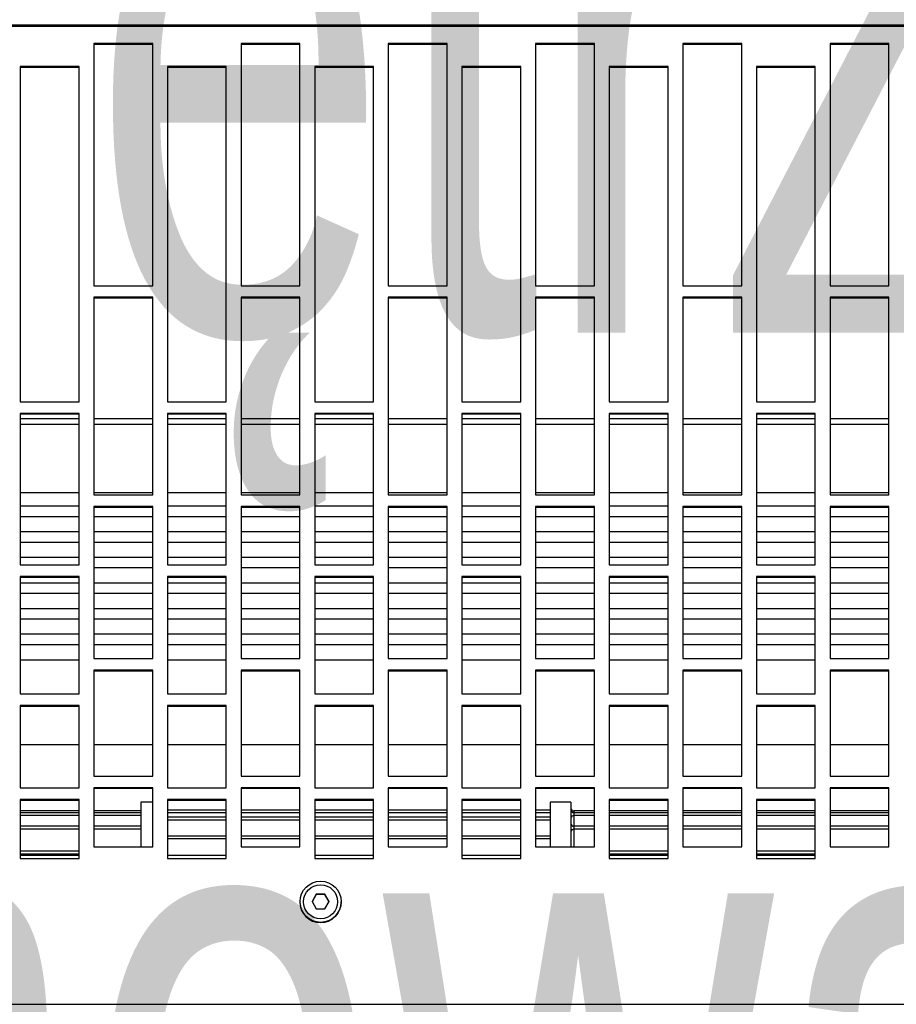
# Model space of a CAD drawing. Header units: millimetres. Extents: x -37728 to 44100, y 631619 to 691915.
# Tile 240 of 256: x 23424 to 23573, y 656957 to 657124. Entities that reach past the tile are written whole.
import ezdxf
from ezdxf import colors
from ezdxf.entities.mleader import LeaderData, LeaderLine
from ezdxf.math import Vec2, Vec3

# ---------------------------------------------------------------- set-up
doc = ezdxf.new("R2010")
doc.units = ezdxf.units.MM
for name, color, linetype in [('_XREF', 7, 'Continuous'), ('Sonniger opisy', 255, 'Continuous'), ('Średnice', 7, 'Continuous')]:
    doc.layers.add(name, color=color, linetype=linetype)
doc.layers.add('I-FURN-IDEN', color=252, linetype='Continuous', lineweight=5)
doc.styles.add('Arial Narrow_1', font='ARIALN.TTF', dxfattribs={"width": 0.8, "height": 10})
doc.styles.add('TABELKA', font='tahoma.ttf', dxfattribs={"width": 0.8})

# ---------------------------------------------------------------- blocks, each defined once
blk = doc.blocks.new('G200E poziom')
at = {"color": 7, "linetype": 'Continuous'}
for p, q in [((24033.737, 12703.151), (23833.537, 12703.151)), ((23906.965, 12701.533), (23906.892, 12701.408)), ((23907.181, 12701.408), (23907.109, 12701.533)), ((23906.687, 12701.415), (23906.687, 12701.411)), ((23906.892, 12701.412), (23906.965, 12701.287)), ((23906.892, 12701.408), (23906.965, 12701.283)), ((23907.109, 12701.287), (23907.181, 12701.412)), ((23907.109, 12701.283), (23907.181, 12701.408)), ((23907.387, 12701.411), (23907.387, 12701.415)), ((23906.965, 12701.283), (23906.965, 12701.287)), ((23906.965, 12701.287), (23907.109, 12701.287)), ((23907.109, 12701.283), (23907.109, 12701.287)), ((23899.637, 12700.676), (23898.637, 12700.676)), ((23898.637, 12700.676), (23898.637, 12699.676)), ((23899.637, 12700.621), (23898.637, 12700.621)), ((23898.637, 12700.553), (23899.637, 12700.553)), ((23899.637, 12699.676), (23899.637, 12700.676)), ((23902.137, 12700.676), (23901.137, 12700.676)), ((23901.137, 12700.676), (23901.137, 12699.676)), ((23902.137, 12700.621), (23901.137, 12700.621)), ((23901.137, 12700.553), (23902.137, 12700.553)), ((23902.137, 12699.676), (23902.137, 12700.676)), ((23904.637, 12700.676), (23903.637, 12700.676)), ((23903.637, 12700.676), (23903.637, 12699.676)), ((23904.637, 12700.621), (23903.637, 12700.621)), ((23904.637, 12699.676), (23904.637, 12700.676)), ((23907.137, 12700.676), (23906.137, 12700.676)), ((23906.137, 12700.676), (23906.137, 12699.676)), ((23907.137, 12700.621), (23906.137, 12700.621)), ((23907.137, 12699.676), (23907.137, 12700.676)), ((23909.637, 12700.676), (23908.637, 12700.676)), ((23908.637, 12700.676), (23908.637, 12699.676)), ((23909.637, 12700.621), (23908.637, 12700.621)), ((23909.637, 12699.676), (23909.637, 12700.676)), ((23912.137, 12700.676), (23911.137, 12700.676)), ((23911.137, 12700.676), (23911.137, 12699.676)), ((23912.137, 12700.621), (23911.137, 12700.621)), ((23911.137, 12700.553), (23912.137, 12700.553)), ((23912.137, 12699.676), (23912.137, 12700.676)), ((23897.387, 12700.476), (23897.387, 12699.476)), ((23898.387, 12700.476), (23897.387, 12700.476)), ((23898.387, 12699.476), (23898.387, 12700.476)), ((23899.887, 12700.476), (23899.887, 12699.476)), ((23900.887, 12700.476), (23899.887, 12700.476)), ((23900.887, 12699.476), (23900.887, 12700.476)), ((23902.387, 12700.476), (23902.387, 12699.476)), ((23903.387, 12700.476), (23902.387, 12700.476)), ((23902.787, 12699.721), (23902.787, 12700.472)), ((23903.137, 12699.721), (23903.137, 12700.476)), ((23903.387, 12699.476), (23903.387, 12700.476)), ((23904.887, 12700.476), (23904.887, 12699.476)), ((23905.887, 12700.476), (23904.887, 12700.476)), ((23905.887, 12699.476), (23905.887, 12700.476)), ((23907.387, 12700.476), (23907.387, 12699.476)), ((23908.387, 12700.476), (23907.387, 12700.476)), ((23908.387, 12699.476), (23908.387, 12700.476)), ((23909.887, 12700.476), (23909.887, 12699.476)), ((23910.887, 12700.476), (23909.887, 12700.476)), ((23910.087, 12699.721), (23910.087, 12700.476)), ((23910.887, 12699.476), (23910.887, 12700.476)), ((23903.137, 12700.295), (23903.387, 12700.295)), ((23903.637, 12700.295), (23904.637, 12700.295)), ((23904.887, 12700.295), (23905.887, 12700.295)), ((23906.137, 12700.295), (23907.137, 12700.295)), ((23907.387, 12700.295), (23908.387, 12700.295)), ((23908.637, 12700.295), (23909.637, 12700.295)), ((23897.387, 12700.129), (23898.387, 12700.129)), ((23898.637, 12700.129), (23899.637, 12700.129)), ((23899.887, 12700.129), (23900.887, 12700.129)), ((23901.137, 12700.129), (23902.137, 12700.129)), ((23902.387, 12700.129), (23902.737, 12700.129)), ((23910.087, 12700.129), (23910.887, 12700.129)), ((23911.137, 12700.129), (23912.137, 12700.129)), ((23897.387, 12699.899), (23898.387, 12699.899)), ((23897.387, 12699.868), (23898.387, 12699.868)), ((23898.637, 12699.899), (23899.637, 12699.899)), ((23898.637, 12699.868), (23899.637, 12699.868)), ((23899.887, 12699.899), (23900.887, 12699.899)), ((23899.887, 12699.868), (23900.887, 12699.868)), ((23901.137, 12699.899), (23902.137, 12699.899)), ((23901.137, 12699.868), (23902.137, 12699.868)), ((23902.387, 12699.899), (23902.737, 12699.899)), ((23902.387, 12699.868), (23902.737, 12699.868)), ((23903.137, 12699.977), (23903.387, 12699.977)), ((23903.137, 12699.857), (23903.387, 12699.857)), ((23903.637, 12699.977), (23904.637, 12699.977)), ((23903.637, 12699.857), (23904.637, 12699.857)), ((23904.887, 12699.977), (23905.887, 12699.977)), ((23904.887, 12699.857), (23905.887, 12699.857)), ((23906.137, 12699.977), (23907.137, 12699.977)), ((23906.137, 12699.857), (23907.137, 12699.857)), ((23907.387, 12699.977), (23908.387, 12699.977)), ((23907.387, 12699.857), (23908.387, 12699.857)), ((23908.637, 12699.977), (23909.637, 12699.977)), ((23908.637, 12699.857), (23909.637, 12699.857)), ((23910.087, 12699.899), (23910.887, 12699.899)), ((23910.087, 12699.868), (23910.887, 12699.868)), ((23911.137, 12699.899), (23912.137, 12699.899)), ((23911.137, 12699.868), (23912.137, 12699.868)), ((23898.637, 12699.69), (23899.637, 12699.69)), ((23901.137, 12699.69), (23902.137, 12699.69)), ((23902.787, 12699.721), (23903.137, 12699.721)), ((23903.637, 12699.69), (23904.637, 12699.69)), ((23906.137, 12699.69), (23907.137, 12699.69)), ((23908.637, 12699.69), (23909.637, 12699.69)), ((23909.887, 12699.721), (23910.087, 12699.721)), ((23911.137, 12699.69), (23912.137, 12699.69)), ((23898.637, 12699.676), (23899.637, 12699.676)), ((23901.137, 12699.676), (23902.137, 12699.676)), ((23903.637, 12699.676), (23904.637, 12699.676)), ((23906.137, 12699.676), (23907.137, 12699.676)), ((23908.637, 12699.676), (23909.637, 12699.676)), ((23911.137, 12699.676), (23912.137, 12699.676)), ((23897.387, 12699.49), (23898.387, 12699.49)), ((23897.387, 12699.476), (23898.387, 12699.476)), ((23899.637, 12699.476), (23898.637, 12699.476)), ((23898.637, 12699.476), (23898.637, 12698.078)), ((23899.637, 12698.078), (23899.637, 12699.476)), ((23899.887, 12699.49), (23900.887, 12699.49)), ((23899.887, 12699.476), (23900.887, 12699.476)), ((23902.137, 12699.476), (23901.137, 12699.476)), ((23901.137, 12699.476), (23901.137, 12698.078)), ((23902.137, 12698.078), (23902.137, 12699.476)), ((23902.387, 12699.49), (23903.387, 12699.49)), ((23902.387, 12699.476), (23903.387, 12699.476)), ((23904.637, 12699.476), (23903.637, 12699.476)), ((23903.637, 12699.476), (23903.637, 12698.078)), ((23904.637, 12698.078), (23904.637, 12699.476)), ((23904.887, 12699.49), (23905.887, 12699.49)), ((23904.887, 12699.476), (23905.887, 12699.476)), ((23907.137, 12699.476), (23906.137, 12699.476)), ((23906.137, 12699.476), (23906.137, 12698.078)), ((23907.137, 12698.078), (23907.137, 12699.476)), ((23907.387, 12699.49), (23908.387, 12699.49)), ((23907.387, 12699.476), (23908.387, 12699.476)), ((23909.637, 12699.476), (23908.637, 12699.476)), ((23908.637, 12699.476), (23908.637, 12698.078)), ((23909.637, 12698.078), (23909.637, 12699.476)), ((23909.887, 12699.49), (23910.887, 12699.49)), ((23909.887, 12699.476), (23910.887, 12699.476)), ((23912.137, 12699.476), (23911.137, 12699.476)), ((23911.137, 12699.476), (23911.137, 12698.078)), ((23912.137, 12698.078), (23912.137, 12699.476)), ((23897.387, 12699.276), (23897.387, 12697.481)), ((23898.387, 12699.276), (23897.387, 12699.276)), ((23898.387, 12697.481), (23898.387, 12699.276)), ((23899.887, 12699.276), (23899.887, 12697.481)), ((23900.887, 12699.276), (23899.887, 12699.276)), ((23900.887, 12697.481), (23900.887, 12699.276)), ((23902.387, 12699.276), (23902.387, 12697.481)), ((23903.387, 12699.276), (23902.387, 12699.276)), ((23903.387, 12697.481), (23903.387, 12699.276)), ((23904.887, 12699.276), (23904.887, 12697.481)), ((23905.887, 12699.276), (23904.887, 12699.276)), ((23905.887, 12697.481), (23905.887, 12699.276)), ((23907.387, 12699.276), (23907.387, 12697.481)), ((23908.387, 12699.276), (23907.387, 12699.276)), ((23908.387, 12697.481), (23908.387, 12699.276)), ((23909.887, 12699.276), (23909.887, 12697.481)), ((23910.887, 12699.276), (23909.887, 12699.276)), ((23910.887, 12697.481), (23910.887, 12699.276)), ((23898.387, 12698.74), (23897.387, 12698.74)), ((23899.637, 12698.74), (23898.637, 12698.74)), ((23900.887, 12698.74), (23899.887, 12698.74)), ((23902.137, 12698.74), (23901.137, 12698.74)), ((23903.387, 12698.74), (23902.387, 12698.74)), ((23904.637, 12698.74), (23903.637, 12698.74)), ((23905.887, 12698.74), (23904.887, 12698.74)), ((23907.137, 12698.74), (23906.137, 12698.74)), ((23908.387, 12698.74), (23907.387, 12698.74)), ((23909.637, 12698.74), (23908.637, 12698.74)), ((23910.887, 12698.74), (23909.887, 12698.74)), ((23912.137, 12698.74), (23911.137, 12698.74)), ((23898.637, 12698.093), (23899.637, 12698.093)), ((23898.637, 12698.078), (23899.637, 12698.078)), ((23901.137, 12698.093), (23902.137, 12698.093)), ((23901.137, 12698.078), (23902.137, 12698.078)), ((23903.637, 12698.093), (23904.637, 12698.093)), ((23903.637, 12698.078), (23904.637, 12698.078)), ((23906.137, 12698.093), (23907.137, 12698.093)), ((23906.137, 12698.078), (23907.137, 12698.078)), ((23908.637, 12698.093), (23909.637, 12698.093)), ((23908.637, 12698.078), (23909.637, 12698.078)), ((23911.137, 12698.093), (23912.137, 12698.093)), ((23911.137, 12698.078), (23912.137, 12698.078)), ((23899.637, 12697.879), (23898.637, 12697.879)), ((23898.637, 12697.879), (23898.637, 12695.89)), ((23899.637, 12695.89), (23899.637, 12697.879)), ((23902.137, 12697.879), (23901.137, 12697.879)), ((23901.137, 12697.879), (23901.137, 12695.89)), ((23902.137, 12695.89), (23902.137, 12697.879)), ((23904.637, 12697.879), (23903.637, 12697.879)), ((23903.637, 12697.879), (23903.637, 12695.89)), ((23904.637, 12695.89), (23904.637, 12697.879)), ((23907.137, 12697.879), (23906.137, 12697.879)), ((23906.137, 12697.879), (23906.137, 12695.89)), ((23907.137, 12695.89), (23907.137, 12697.879)), ((23909.637, 12697.879), (23908.637, 12697.879)), ((23908.637, 12697.879), (23908.637, 12695.89)), ((23909.637, 12695.89), (23909.637, 12697.879)), ((23912.137, 12697.879), (23911.137, 12697.879)), ((23911.137, 12697.879), (23911.137, 12695.89)), ((23912.137, 12695.89), (23912.137, 12697.879)), ((23897.387, 12697.495), (23898.387, 12697.495)), ((23897.387, 12697.481), (23898.387, 12697.481)), ((23899.887, 12697.495), (23900.887, 12697.495)), ((23899.887, 12697.481), (23900.887, 12697.481)), ((23902.387, 12697.495), (23903.387, 12697.495)), ((23902.387, 12697.481), (23903.387, 12697.481)), ((23904.887, 12697.495), (23905.887, 12697.495)), ((23904.887, 12697.481), (23905.887, 12697.481)), ((23907.387, 12697.495), (23908.387, 12697.495)), ((23907.387, 12697.481), (23908.387, 12697.481)), ((23909.887, 12697.495), (23910.887, 12697.495)), ((23909.887, 12697.481), (23910.887, 12697.481)), ((23897.387, 12697.282), (23897.387, 12694.7)), ((23898.387, 12697.282), (23897.387, 12697.282)), ((23898.387, 12694.7), (23898.387, 12697.282)), ((23899.637, 12697.304), (23898.637, 12697.304)), ((23899.887, 12697.282), (23899.887, 12694.7)), ((23900.887, 12697.282), (23899.887, 12697.282)), ((23900.887, 12694.7), (23900.887, 12697.282)), ((23902.137, 12697.304), (23901.137, 12697.304)), ((23902.387, 12697.282), (23902.387, 12694.7)), ((23903.387, 12697.282), (23902.387, 12697.282)), ((23903.387, 12694.7), (23903.387, 12697.282)), ((23904.637, 12697.304), (23903.637, 12697.304)), ((23904.887, 12697.282), (23904.887, 12694.7)), ((23905.887, 12697.282), (23904.887, 12697.282)), ((23905.887, 12694.7), (23905.887, 12697.282)), ((23907.137, 12697.304), (23906.137, 12697.304)), ((23907.387, 12697.282), (23907.387, 12694.7)), ((23908.387, 12697.282), (23907.387, 12697.282)), ((23908.387, 12694.7), (23908.387, 12697.282)), ((23909.637, 12697.304), (23908.637, 12697.304)), ((23909.887, 12697.282), (23909.887, 12694.7)), ((23910.887, 12697.282), (23909.887, 12697.282)), ((23910.887, 12694.7), (23910.887, 12697.282)), ((23912.137, 12697.304), (23911.137, 12697.304)), ((23898.387, 12697.043), (23897.387, 12697.043)), ((23899.637, 12697.043), (23898.637, 12697.043)), ((23900.887, 12697.043), (23899.887, 12697.043)), ((23902.137, 12697.043), (23901.137, 12697.043)), ((23903.387, 12697.043), (23902.387, 12697.043)), ((23904.637, 12697.043), (23903.637, 12697.043)), ((23905.887, 12697.043), (23904.887, 12697.043)), ((23907.137, 12697.043), (23906.137, 12697.043)), ((23908.387, 12697.043), (23907.387, 12697.043)), ((23909.637, 12697.043), (23908.637, 12697.043)), ((23910.887, 12697.043), (23909.887, 12697.043)), ((23912.137, 12697.043), (23911.137, 12697.043)), ((23897.387, 12696.869), (23898.387, 12696.869)), ((23898.637, 12696.869), (23899.637, 12696.869)), ((23899.887, 12696.869), (23900.887, 12696.869)), ((23901.137, 12696.869), (23902.137, 12696.869)), ((23902.387, 12696.869), (23903.387, 12696.869)), ((23903.637, 12696.869), (23904.637, 12696.869)), ((23904.887, 12696.869), (23905.887, 12696.869)), ((23906.137, 12696.869), (23907.137, 12696.869)), ((23907.387, 12696.869), (23908.387, 12696.869)), ((23908.637, 12696.869), (23909.637, 12696.869)), ((23909.887, 12696.869), (23910.887, 12696.869)), ((23911.137, 12696.869), (23912.137, 12696.869)), ((23898.387, 12696.608), (23897.387, 12696.608)), ((23899.637, 12696.608), (23898.637, 12696.608)), ((23900.887, 12696.608), (23899.887, 12696.608)), ((23902.137, 12696.608), (23901.137, 12696.608)), ((23903.387, 12696.608), (23902.387, 12696.608)), ((23904.637, 12696.608), (23903.637, 12696.608)), ((23905.887, 12696.608), (23904.887, 12696.608)), ((23907.137, 12696.608), (23906.137, 12696.608)), ((23908.387, 12696.608), (23907.387, 12696.608)), ((23909.637, 12696.608), (23908.637, 12696.608)), ((23910.887, 12696.608), (23909.887, 12696.608)), ((23912.137, 12696.608), (23911.137, 12696.608)), ((23897.387, 12696.434), (23898.387, 12696.434)), ((23898.637, 12696.434), (23899.637, 12696.434)), ((23899.887, 12696.434), (23900.887, 12696.434)), ((23901.137, 12696.434), (23902.137, 12696.434)), ((23902.387, 12696.434), (23903.387, 12696.434)), ((23903.637, 12696.434), (23904.637, 12696.434)), ((23904.887, 12696.434), (23905.887, 12696.434)), ((23906.137, 12696.434), (23907.137, 12696.434)), ((23907.387, 12696.434), (23908.387, 12696.434)), ((23908.637, 12696.434), (23909.637, 12696.434)), ((23909.887, 12696.434), (23910.887, 12696.434)), ((23911.137, 12696.434), (23912.137, 12696.434)), ((23898.387, 12696.173), (23897.387, 12696.173)), ((23899.637, 12696.173), (23898.637, 12696.173)), ((23900.887, 12696.173), (23899.887, 12696.173)), ((23902.137, 12696.173), (23901.137, 12696.173)), ((23903.387, 12696.173), (23902.387, 12696.173)), ((23904.637, 12696.173), (23903.637, 12696.173)), ((23905.887, 12696.173), (23904.887, 12696.173)), ((23907.137, 12696.173), (23906.137, 12696.173)), ((23908.387, 12696.173), (23907.387, 12696.173)), ((23909.637, 12696.173), (23908.637, 12696.173)), ((23910.887, 12696.173), (23909.887, 12696.173)), ((23912.137, 12696.173), (23911.137, 12696.173)), ((23897.387, 12695.999), (23898.387, 12695.999)), ((23898.637, 12695.999), (23899.637, 12695.999)), ((23898.637, 12695.905), (23899.637, 12695.905)), ((23898.637, 12695.89), (23899.637, 12695.89)), ((23899.887, 12695.999), (23900.887, 12695.999)), ((23901.137, 12695.999), (23902.137, 12695.999)), ((23901.137, 12695.905), (23902.137, 12695.905)), ((23901.137, 12695.89), (23902.137, 12695.89)), ((23902.387, 12695.999), (23903.387, 12695.999)), ((23903.637, 12695.999), (23904.637, 12695.999)), ((23903.637, 12695.905), (23904.637, 12695.905)), ((23903.637, 12695.89), (23904.637, 12695.89)), ((23904.887, 12695.999), (23905.887, 12695.999)), ((23906.137, 12695.999), (23907.137, 12695.999)), ((23906.137, 12695.905), (23907.137, 12695.905)), ((23906.137, 12695.89), (23907.137, 12695.89)), ((23907.387, 12695.999), (23908.387, 12695.999)), ((23908.637, 12695.999), (23909.637, 12695.999)), ((23908.637, 12695.905), (23909.637, 12695.905)), ((23908.637, 12695.89), (23909.637, 12695.89)), ((23909.887, 12695.999), (23910.887, 12695.999)), ((23911.137, 12695.999), (23912.137, 12695.999)), ((23911.137, 12695.905), (23912.137, 12695.905)), ((23911.137, 12695.89), (23912.137, 12695.89)), ((23898.387, 12695.737), (23897.387, 12695.737)), ((23899.637, 12695.692), (23898.637, 12695.692)), ((23898.637, 12695.692), (23898.637, 12693.118)), ((23899.637, 12693.118), (23899.637, 12695.692)), ((23900.887, 12695.737), (23899.887, 12695.737)), ((23902.137, 12695.692), (23901.137, 12695.692)), ((23901.137, 12695.692), (23901.137, 12693.118)), ((23902.137, 12693.118), (23902.137, 12695.692)), ((23903.387, 12695.737), (23902.387, 12695.737)), ((23904.637, 12695.692), (23903.637, 12695.692)), ((23903.637, 12695.692), (23903.637, 12693.118)), ((23904.637, 12693.118), (23904.637, 12695.692)), ((23905.887, 12695.737), (23904.887, 12695.737)), ((23907.137, 12695.692), (23906.137, 12695.692)), ((23906.137, 12695.692), (23906.137, 12693.118)), ((23907.137, 12693.118), (23907.137, 12695.692)), ((23908.387, 12695.737), (23907.387, 12695.737)), ((23909.637, 12695.692), (23908.637, 12695.692)), ((23908.637, 12695.692), (23908.637, 12693.118)), ((23909.637, 12693.118), (23909.637, 12695.692)), ((23910.887, 12695.737), (23909.887, 12695.737)), ((23912.137, 12695.692), (23911.137, 12695.692)), ((23911.137, 12695.692), (23911.137, 12693.118)), ((23912.137, 12693.118), (23912.137, 12695.692)), ((23897.387, 12695.563), (23898.387, 12695.563)), ((23898.637, 12695.563), (23899.637, 12695.563)), ((23899.887, 12695.563), (23900.887, 12695.563)), ((23901.137, 12695.563), (23902.137, 12695.563)), ((23902.387, 12695.563), (23903.387, 12695.563)), ((23903.637, 12695.563), (23904.637, 12695.563)), ((23904.887, 12695.563), (23905.887, 12695.563)), ((23906.137, 12695.563), (23907.137, 12695.563)), ((23907.387, 12695.563), (23908.387, 12695.563)), ((23908.637, 12695.563), (23909.637, 12695.563)), ((23909.887, 12695.563), (23910.887, 12695.563)), ((23911.137, 12695.563), (23912.137, 12695.563)), ((23898.387, 12695.302), (23897.387, 12695.302)), ((23899.637, 12695.302), (23898.637, 12695.302)), ((23900.887, 12695.302), (23899.887, 12695.302)), ((23902.137, 12695.302), (23901.137, 12695.302)), ((23903.387, 12695.302), (23902.387, 12695.302)), ((23904.637, 12695.302), (23903.637, 12695.302)), ((23905.887, 12695.302), (23904.887, 12695.302)), ((23907.137, 12695.302), (23906.137, 12695.302)), ((23908.387, 12695.302), (23907.387, 12695.302)), ((23909.637, 12695.302), (23908.637, 12695.302)), ((23910.887, 12695.302), (23909.887, 12695.302)), ((23912.137, 12695.302), (23911.137, 12695.302)), ((23897.387, 12695.128), (23898.387, 12695.128)), ((23898.637, 12695.128), (23899.637, 12695.128)), ((23899.887, 12695.128), (23900.887, 12695.128)), ((23901.137, 12695.128), (23902.137, 12695.128)), ((23902.387, 12695.128), (23903.387, 12695.128)), ((23903.637, 12695.128), (23904.637, 12695.128)), ((23904.887, 12695.128), (23905.887, 12695.128)), ((23906.137, 12695.128), (23907.137, 12695.128)), ((23907.387, 12695.128), (23908.387, 12695.128)), ((23908.637, 12695.128), (23909.637, 12695.128)), ((23909.887, 12695.128), (23910.887, 12695.128)), ((23911.137, 12695.128), (23912.137, 12695.128)), ((23898.387, 12694.867), (23897.387, 12694.867)), ((23899.637, 12694.867), (23898.637, 12694.867)), ((23900.887, 12694.867), (23899.887, 12694.867)), ((23902.137, 12694.867), (23901.137, 12694.867)), ((23903.387, 12694.867), (23902.387, 12694.867)), ((23904.637, 12694.867), (23903.637, 12694.867)), ((23905.887, 12694.867), (23904.887, 12694.867)), ((23907.137, 12694.867), (23906.137, 12694.867)), ((23908.387, 12694.867), (23907.387, 12694.867)), ((23909.637, 12694.867), (23908.637, 12694.867)), ((23910.887, 12694.867), (23909.887, 12694.867)), ((23912.137, 12694.867), (23911.137, 12694.867)), ((23897.387, 12694.715), (23898.387, 12694.715)), ((23897.387, 12694.7), (23898.387, 12694.7)), ((23898.637, 12694.693), (23899.637, 12694.693)), ((23899.887, 12694.715), (23900.887, 12694.715)), ((23899.887, 12694.7), (23900.887, 12694.7)), ((23901.137, 12694.693), (23902.137, 12694.693)), ((23902.387, 12694.715), (23903.387, 12694.715)), ((23902.387, 12694.7), (23903.387, 12694.7)), ((23903.637, 12694.693), (23904.637, 12694.693)), ((23904.887, 12694.715), (23905.887, 12694.715)), ((23904.887, 12694.7), (23905.887, 12694.7)), ((23906.137, 12694.693), (23907.137, 12694.693)), ((23907.387, 12694.715), (23908.387, 12694.715)), ((23907.387, 12694.7), (23908.387, 12694.7)), ((23908.637, 12694.693), (23909.637, 12694.693)), ((23909.887, 12694.715), (23910.887, 12694.715)), ((23909.887, 12694.7), (23910.887, 12694.7)), ((23911.137, 12694.693), (23912.137, 12694.693)), ((23897.387, 12694.502), (23897.387, 12691.147)), ((23898.387, 12694.502), (23897.387, 12694.502)), ((23898.387, 12694.461), (23897.387, 12694.461)), ((23898.387, 12691.147), (23898.387, 12694.502)), ((23899.637, 12694.461), (23898.637, 12694.461)), ((23899.887, 12694.502), (23899.887, 12691.147)), ((23900.887, 12694.502), (23899.887, 12694.502)), ((23900.887, 12694.461), (23899.887, 12694.461)), ((23900.887, 12691.147), (23900.887, 12694.502)), ((23902.137, 12694.461), (23901.137, 12694.461)), ((23902.387, 12694.502), (23902.387, 12691.147)), ((23903.387, 12694.502), (23902.387, 12694.502)), ((23903.387, 12694.461), (23902.387, 12694.461)), ((23903.387, 12691.147), (23903.387, 12694.502)), ((23904.637, 12694.461), (23903.637, 12694.461)), ((23904.887, 12694.502), (23904.887, 12691.147)), ((23905.887, 12694.502), (23904.887, 12694.502)), ((23905.887, 12694.461), (23904.887, 12694.461)), ((23905.887, 12691.147), (23905.887, 12694.502)), ((23907.137, 12694.461), (23906.137, 12694.461)), ((23907.387, 12694.502), (23907.387, 12691.147)), ((23908.387, 12694.502), (23907.387, 12694.502)), ((23908.387, 12694.461), (23907.387, 12694.461)), ((23908.387, 12691.147), (23908.387, 12694.502)), ((23909.637, 12694.461), (23908.637, 12694.461)), ((23909.887, 12694.502), (23909.887, 12691.147)), ((23910.887, 12694.502), (23909.887, 12694.502)), ((23910.887, 12694.461), (23909.887, 12694.461)), ((23910.887, 12691.147), (23910.887, 12694.502)), ((23912.137, 12694.461), (23911.137, 12694.461)), ((23898.637, 12693.132), (23899.637, 12693.132)), ((23898.637, 12693.118), (23899.637, 12693.118)), ((23901.137, 12693.132), (23902.137, 12693.132)), ((23901.137, 12693.118), (23902.137, 12693.118)), ((23903.637, 12693.132), (23904.637, 12693.132)), ((23903.637, 12693.118), (23904.637, 12693.118)), ((23906.137, 12693.132), (23907.137, 12693.132)), ((23906.137, 12693.118), (23907.137, 12693.118)), ((23908.637, 12693.132), (23909.637, 12693.132)), ((23908.637, 12693.118), (23909.637, 12693.118)), ((23911.137, 12693.132), (23912.137, 12693.132)), ((23911.137, 12693.118), (23912.137, 12693.118)), ((23898.637, 12692.921), (23898.637, 12687.228)), ((23899.637, 12692.921), (23898.637, 12692.921)), ((23899.637, 12687.228), (23899.637, 12692.921)), ((23901.137, 12692.921), (23901.137, 12687.228)), ((23902.137, 12692.921), (23901.137, 12692.921)), ((23902.137, 12687.228), (23902.137, 12692.921)), ((23903.637, 12692.921), (23903.637, 12687.228)), ((23904.637, 12692.921), (23903.637, 12692.921)), ((23904.637, 12687.228), (23904.637, 12692.921)), ((23906.137, 12692.921), (23906.137, 12687.228)), ((23907.137, 12692.921), (23906.137, 12692.921)), ((23907.137, 12687.228), (23907.137, 12692.921)), ((23908.637, 12692.921), (23908.637, 12687.228)), ((23909.637, 12692.921), (23908.637, 12692.921)), ((23909.637, 12687.228), (23909.637, 12692.921)), ((23911.137, 12692.921), (23911.137, 12687.228)), ((23912.137, 12692.921), (23911.137, 12692.921)), ((23912.137, 12687.228), (23912.137, 12692.921)), ((23897.387, 12691.161), (23898.387, 12691.161)), ((23897.387, 12691.147), (23898.387, 12691.147)), ((23899.887, 12691.161), (23900.887, 12691.161)), ((23899.887, 12691.147), (23900.887, 12691.147)), ((23902.387, 12691.161), (23903.387, 12691.161)), ((23902.387, 12691.147), (23903.387, 12691.147)), ((23904.887, 12691.161), (23905.887, 12691.161)), ((23904.887, 12691.147), (23905.887, 12691.147)), ((23907.387, 12691.161), (23908.387, 12691.161)), ((23907.387, 12691.147), (23908.387, 12691.147)), ((23909.887, 12691.161), (23910.887, 12691.161)), ((23909.887, 12691.147), (23910.887, 12691.147)), ((23897.387, 12690.95), (23897.387, 12686.837)), ((23898.387, 12690.95), (23897.387, 12690.95)), ((23898.387, 12686.837), (23898.387, 12690.95)), ((23899.887, 12690.95), (23899.887, 12686.837)), ((23900.887, 12690.95), (23899.887, 12690.95)), ((23900.887, 12686.837), (23900.887, 12690.95)), ((23902.387, 12690.95), (23902.387, 12686.837)), ((23903.387, 12690.95), (23902.387, 12690.95)), ((23903.387, 12686.837), (23903.387, 12690.95)), ((23904.887, 12690.95), (23904.887, 12686.837)), ((23905.887, 12690.95), (23904.887, 12690.95)), ((23905.887, 12686.837), (23905.887, 12690.95)), ((23907.387, 12690.95), (23907.387, 12686.837)), ((23908.387, 12690.95), (23907.387, 12690.95)), ((23908.387, 12686.837), (23908.387, 12690.95)), ((23909.887, 12690.95), (23909.887, 12686.837)), ((23910.887, 12690.95), (23909.887, 12690.95)), ((23910.887, 12686.837), (23910.887, 12690.95)), ((23898.637, 12687.242), (23899.637, 12687.242)), ((23898.637, 12687.228), (23899.637, 12687.228)), ((23901.137, 12687.242), (23902.137, 12687.242)), ((23901.137, 12687.228), (23902.137, 12687.228)), ((23903.637, 12687.242), (23904.637, 12687.242)), ((23903.637, 12687.228), (23904.637, 12687.228)), ((23906.137, 12687.242), (23907.137, 12687.242)), ((23906.137, 12687.228), (23907.137, 12687.228)), ((23908.637, 12687.242), (23909.637, 12687.242)), ((23908.637, 12687.228), (23909.637, 12687.228)), ((23911.137, 12687.242), (23912.137, 12687.242)), ((23911.137, 12687.228), (23912.137, 12687.228)), ((23897.387, 12686.852), (23898.387, 12686.852)), ((23897.387, 12686.837), (23898.387, 12686.837)), ((23899.887, 12686.852), (23900.887, 12686.852)), ((23899.887, 12686.837), (23900.887, 12686.837)), ((23902.387, 12686.852), (23903.387, 12686.852)), ((23902.387, 12686.837), (23903.387, 12686.837)), ((23904.887, 12686.852), (23905.887, 12686.852)), ((23904.887, 12686.837), (23905.887, 12686.837)), ((23907.387, 12686.852), (23908.387, 12686.852)), ((23907.387, 12686.837), (23908.387, 12686.837)), ((23909.887, 12686.852), (23910.887, 12686.852)), ((23909.887, 12686.837), (23910.887, 12686.837)), ((23833.537, 12686.551), (24033.737, 12686.551)), ((23833.537, 12686.527), (24033.737, 12686.527))]:
    blk.add_line(p, q, dxfattribs=at)
at = {"color": 8, "linetype": 'Continuous'}
for p, q in [((23898.637, 12700.603), (23899.637, 12700.603)), ((23901.137, 12700.603), (23902.137, 12700.603)), ((23911.137, 12700.603), (23912.137, 12700.603)), ((23902.737, 12700.178), (23902.737, 12700.476)), ((23903.137, 12700.345), (23903.387, 12700.345)), ((23903.637, 12700.345), (23904.637, 12700.345)), ((23904.887, 12700.345), (23905.887, 12700.345)), ((23906.137, 12700.345), (23907.137, 12700.345)), ((23907.387, 12700.345), (23908.387, 12700.345)), ((23908.637, 12700.345), (23909.637, 12700.345)), ((23897.387, 12700.178), (23898.387, 12700.178)), ((23898.637, 12700.178), (23899.637, 12700.178)), ((23899.887, 12700.178), (23900.887, 12700.178)), ((23901.137, 12700.178), (23902.137, 12700.178)), ((23902.387, 12700.178), (23902.737, 12700.178)), ((23902.737, 12700.129), (23902.737, 12700.178)), ((23902.737, 12699.946), (23902.737, 12700.129)), ((23903.137, 12700.025), (23903.387, 12700.025)), ((23903.637, 12700.025), (23904.637, 12700.025)), ((23904.887, 12700.025), (23905.887, 12700.025)), ((23906.137, 12700.025), (23907.137, 12700.025)), ((23907.387, 12700.025), (23908.387, 12700.025)), ((23908.637, 12700.025), (23909.637, 12700.025)), ((23910.087, 12700.178), (23910.887, 12700.178)), ((23911.137, 12700.178), (23912.137, 12700.178)), ((23897.387, 12699.946), (23898.387, 12699.946)), ((23898.637, 12699.946), (23899.637, 12699.946)), ((23899.887, 12699.946), (23900.887, 12699.946)), ((23901.137, 12699.946), (23902.137, 12699.946)), ((23902.387, 12699.946), (23902.737, 12699.946)), ((23902.737, 12699.899), (23902.737, 12699.946)), ((23902.737, 12699.868), (23902.737, 12699.899)), ((23903.137, 12699.903), (23903.387, 12699.903)), ((23903.637, 12699.903), (23904.637, 12699.903)), ((23904.887, 12699.903), (23905.887, 12699.903)), ((23906.137, 12699.903), (23907.137, 12699.903)), ((23907.387, 12699.903), (23908.387, 12699.903)), ((23908.637, 12699.903), (23909.637, 12699.903)), ((23910.087, 12699.946), (23910.887, 12699.946)), ((23911.137, 12699.946), (23912.137, 12699.946)), ((23897.387, 12693.306), (23898.387, 12693.306)), ((23897.387, 12693.212), (23898.387, 12693.212)), ((23898.637, 12693.306), (23899.637, 12693.306)), ((23898.637, 12693.212), (23899.637, 12693.212)), ((23899.887, 12693.306), (23900.887, 12693.306)), ((23899.887, 12693.212), (23900.887, 12693.212)), ((23901.137, 12693.306), (23902.137, 12693.306)), ((23901.137, 12693.212), (23902.137, 12693.212)), ((23902.387, 12693.306), (23903.387, 12693.306)), ((23902.387, 12693.212), (23903.387, 12693.212)), ((23903.637, 12693.306), (23904.637, 12693.306)), ((23903.637, 12693.212), (23904.637, 12693.212)), ((23904.887, 12693.306), (23905.887, 12693.306)), ((23904.887, 12693.212), (23905.887, 12693.212)), ((23906.137, 12693.306), (23907.137, 12693.306)), ((23906.137, 12693.212), (23907.137, 12693.212)), ((23907.387, 12693.306), (23908.387, 12693.306)), ((23907.387, 12693.212), (23908.387, 12693.212)), ((23908.637, 12693.306), (23909.637, 12693.306)), ((23908.637, 12693.212), (23909.637, 12693.212)), ((23909.887, 12693.306), (23910.887, 12693.306)), ((23909.887, 12693.212), (23910.887, 12693.212)), ((23911.137, 12693.306), (23912.137, 12693.306)), ((23911.137, 12693.212), (23912.137, 12693.212))]:
    blk.add_line(p, q, dxfattribs=at)
at = {"color": 7, "linetype": 'Continuous'}
for centre, radius in [((23907.036, 12701.411), 0.35), ((23907.037, 12701.411), 0.29)]:
    blk.add_circle(centre, radius, dxfattribs=at)
for centre, radius, start, end in [((23907.037, 12701.415), 0.35, 0.0531, 179.9469), ((23902.738, 12700.227), 0.0491, 268.9389, 358.8968), ((23902.737, 12700.079), 0.05, 0, 90), ((23902.739, 12699.994), 0.0478, 267.2443, 356.9494), ((23902.737, 12699.849), 0.05, 0, 90), ((23902.737, 12699.818), 0.05, 0, 90)]:
    blk.add_arc(centre, radius, start, end, dxfattribs=at)
for points in [[(23907.109, 12701.533), (23907.085, 12701.532), (23907.037, 12701.532), (23906.989, 12701.532), (23906.965, 12701.533)], [(23906.965, 12701.283), (23906.989, 12701.283), (23907.037, 12701.283), (23907.085, 12701.283), (23907.109, 12701.283)]]:
    blk.add_open_spline(points, degree=3, dxfattribs=at)
blk = doc.blocks.new('A$Cb58f729f')
at = {"layer": 'Sonniger opisy', "color": 0, "transparency": 33554687}
blk.add_blockref('G200E poziom', (-24049.891, -12688.774), dxfattribs=at)
blk = doc.blocks.new('A$C4e31ac75')
at = {"layer": 'I-FURN-IDEN', "char_height": 10, "attachment_point": 1, "style": 'Arial Narrow_1'}
for s, insert, width in [('ętrzna', (-577.335, 188.988), 32.0675), ('szczotkowo- gumowa', (-648.243, 171.791), 109.35017)]:
    blk.add_mtext(s, dxfattribs=dict(at, insert=insert, width=width))

msp = doc.modelspace()

# ---------------------------------------------------------------- block references
at = {"layer": '_XREF', "xscale": 10, "yscale": 10, "zscale": 10}
msp.add_blockref('A$C4e31ac75', (29209.47, 655281.12), dxfattribs=at)

# ---------------------------------------------------------------- next in the draw order: block references
at = {"xscale": 10, "yscale": 10, "zscale": 10, "rotation": 180}
msp.add_blockref('A$Cb58f729f', (22046.71, 657100.76), dxfattribs=at)

# ---------------------------------------------------------------- next in the draw order: leaders
at = {"layer": 'Średnice', "color": 0}
ml = msp.add_multileader_mtext('Standard', dxfattribs=at)
ml.set_content('KURTYNA \\PZasilanie: 230V/50Hz\\PMoc: 0,3kW\\PWaga: 25 kg', style='TABELKA')
ml.set_leader_properties(color=256)
ml.build(insert=Vec2(0, 0))
ml.multileader.update_dxf_attribs({"has_dogleg": 0, "text_left_attachment_type": 6, "text_right_attachment_type": 6, "dogleg_length": 9.92, "arrow_head_size": 82.68})
ctx = ml.context
ctx.base_point, ctx.char_height, ctx.arrow_head_size, ctx.landing_gap_size, ctx.plane_origin = Vec3(23678.6, 658496.52), 99.2126, 82.68, 33.07, Vec3(25690.43, 647925.9)
ctx.left_attachment, ctx.right_attachment = 6, 6
notes = []
notes.append((ctx, [(0, (1, 1, 0), (23668.68, 658496.52), (1, 0), 9.92, [(0, [(23014.06, 657014.05)], 0, [])])]))
ctx.mtext.insert, ctx.mtext.rotation, ctx.mtext.width, ctx.mtext.defined_height, ctx.mtext.flow_direction = Vec3(23711.67, 658623.92), 6.283185, 19315.0898, 367.95, 5
for ctx, leaders in notes:
    for number, flags, end, landing, length, lines in leaders:
        leader = LeaderData()
        leader.index, (leader.has_last_leader_line, leader.has_dogleg_vector, leader.attachment_direction) = number, flags
        leader.last_leader_point, leader.dogleg_vector, leader.dogleg_length = Vec3(end), Vec3(landing), length
        for number, points, colour, breaks in lines:
            line = LeaderLine()
            line.index, line.vertices, line.color, line.breaks = number, Vec3.list(points), colors.encode_raw_color(colour), breaks
            leader.lines.append(line)
        ctx.leaders.append(leader)

doc.saveas('drawing.dxf')
